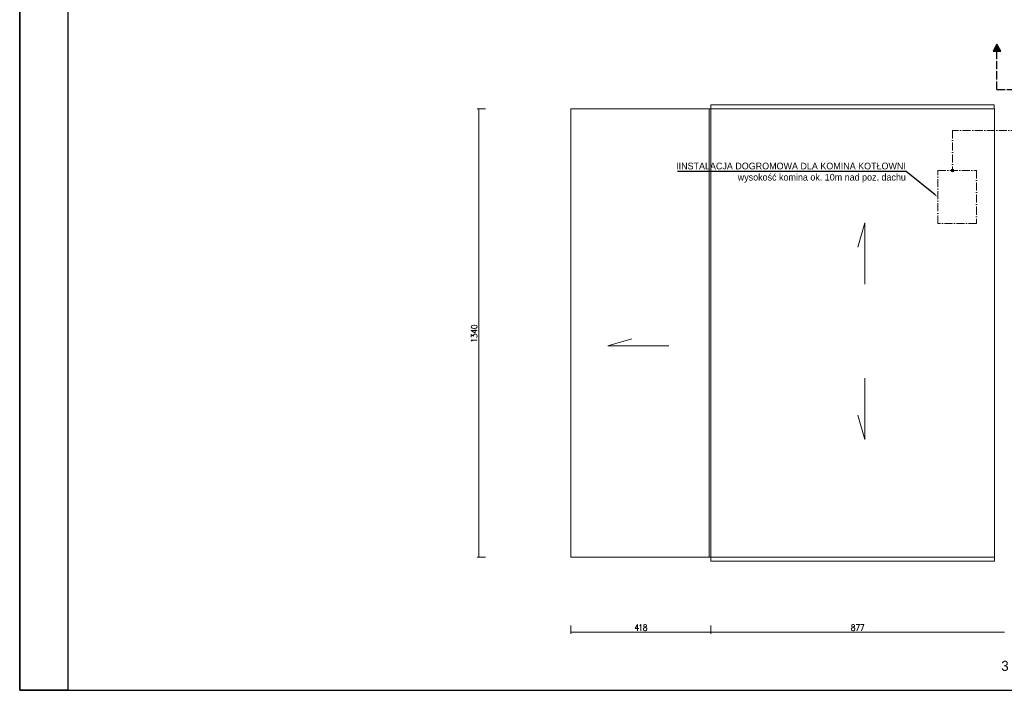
# Model space of a CAD drawing. Header units: centimetres. Extents: x -16053 to 7031, y -7778 to 254.
# Tile 125 of 256: x -9633 to -6690, y -6870 to -4865. Entities that reach past the tile are written whole.
import ezdxf
from ezdxf import colors
from ezdxf.entities.mleader import LeaderData, LeaderLine
from ezdxf.math import Vec2, Vec3

# ---------------------------------------------------------------- set-up
doc = ezdxf.new("R2010")
doc.units = ezdxf.units.CM
doc.header["$MEASUREMENT"] = 0
for name, pattern in [('ACAD_ISO04W100', [30, 24, -3, 0, -3]), ('ACAD_ISO10W100', [18, 12, -3, 0, -3]), ('DASHED', [0.75, 0.5, -0.25])]:
    doc.linetypes.add(name, pattern=pattern)
doc.layers.get('0').update_dxf_attribs({"linetype": 'CONTINUOUS'})
doc.layers.add('_jte_Uziom fund', color=243, linetype='ACAD_ISO04W100', lineweight=30)
doc.layers.add('ODGROMÓWKA', color=3, linetype='ACAD_ISO10W100', lineweight=13)
doc.layers.add('ELEKTRYKA', color=1, linetype='CONTINUOUS')
doc.layers.add('OPISY ELEKTRYCZNE', color=120, linetype='CONTINUOUS')
doc.styles.add('OPRAWY', font='txt')

# ---------------------------------------------------------------- blocks, each defined once
blk = doc.blocks.new('G$C6F539535')
at = {"layer": '_jte_Uziom fund'}
blk.add_lwpolyline([(-20.5, 0), (0, -11.3), (0, 11.3)], close=True, dxfattribs=at)
at = {"layer": '_jte_Uziom fund', "color": 3, "linetype": 'DASHED', "ltscale": 0.5}
for points in [[(-17.5, -1.7), (-17.5, 1.7)], [(-15, -3), (-15, 3)], [(-12.5, -4.4), (-12.5, 4.4)], [(-10, -5.8), (-10, 5.8)], [(-7.5, -7.2), (-7.5, 7.2)], [(-5, -8.5), (-5, 8.5)], [(-2.5, -9.9), (-2.5, 9.9)]]:
    blk.add_lwpolyline(points, dxfattribs=at)
at = {"layer": '_jte_Uziom fund'}
blk.add_lwpolyline([(0, -10.7), (0, 10.7)], dxfattribs=at)
blk = doc.blocks.new('G$C2EEA3252')
at = {"layer": '_jte_Uziom fund'}
for points in [[(-123.5, 65.8), (-237.9, 65.8)], [(-123.5, -65.8), (-123.5, 65.8)], [(-123.5, 0), (-157.7, 0)], [(0, 0), (0, 0), (0, 0), (-123.5, 0)], [(-123.5, -65.8), (-237.9, -65.8)]]:
    blk.add_lwpolyline(points, dxfattribs=at)
for p in [(-237.9, 65.8), (-157.7, 0), (-237.9, -65.8)]:
    blk.add_blockref('G$C6F539535', p, dxfattribs=at)

msp = doc.modelspace()

# ---------------------------------------------------------------- hatches: boundary and pattern name
at = {"layer": 'ODGROMÓWKA'}
h = msp.add_hatch(color=256, dxfattribs=at)
edge = h.paths.add_edge_path()
edge.add_arc((-6845.039, -5315.591), 5.528, 0, 360)

# ---------------------------------------------------------------- linework, layer by layer
at = {"color": 8, "linetype": 'Continuous', "lineweight": 15, "true_color": 0x767676}
for points in [[(-7567.102, -5131.717), (-7567.102, -5119.808), (-6719.929, -5119.808), (-6719.929, -5131.717)], [(-7566.936, -6484.183), (-7566.936, -6472.274), (-6719.764, -6472.274), (-6719.764, -6484.183)]]:
    msp.add_lwpolyline(points, dxfattribs=at)
at = {"color": 7, "linetype": 'Continuous', "lineweight": 9}
for points in [[(-8240.441, -5131.717), (-8265.416, -5131.717), (-8265.416, -5131.717)], [(-8260.288, -6472.274), (-8260.288, -5131.882), (-8260.288, -5131.882)], [(-8265.25, -5794.47), (-8283.444, -5794.47), (-8271.205, -5801.747), (-8271.205, -5791.162)], [(-8283.444, -5813.987), (-8283.444, -5806.379), (-8276.828, -5810.679), (-8276.828, -5808.363), (-8275.836, -5807.04), (-8275.174, -5806.379), (-8272.528, -5805.386), (-8270.543, -5805.386), (-8267.897, -5806.379), (-8266.243, -5807.702), (-8265.25, -5809.687), (-8265.25, -5811.671), (-8266.243, -5813.987), (-8266.904, -5814.318), (-8268.558, -5815.31)], [(-8280.136, -5826.226), (-8281.129, -5824.903), (-8283.444, -5822.918), (-8265.25, -5822.918)], [(-8240.441, -6472.274), (-8265.25, -6472.274), (-8265.25, -6472.274)], [(-7985.065, -6676.376), (-7985.065, -6701.517), (-7985.065, -6701.517)], [(-7786.586, -6691.593), (-7786.586, -6673.399), (-7793.202, -6685.308), (-7782.617, -6685.308)], [(-7779.309, -6677.038), (-7777.985, -6676.046), (-7776.001, -6673.399), (-7776.001, -6691.593)], [(-7566.936, -6676.376), (-7566.936, -6701.517), (-7566.936, -6701.517)], [(-7566.936, -6676.376), (-7566.936, -6701.517), (-7566.936, -6701.517)], [(-7132.93, -6673.399), (-7123.337, -6673.399), (-7130.614, -6691.593)], [(-7119.698, -6673.399), (-7109.774, -6673.399), (-7116.721, -6691.593)], [(-7566.936, -6696.224), (-7985.065, -6696.224), (-7985.065, -6696.224)], [(-6689.661, -6696.224), (-7566.936, -6696.224), (-7566.936, -6696.224)]]:
    msp.add_lwpolyline(points, dxfattribs=at)
at = {"color": 252, "linetype": 'Continuous', "lineweight": 9, "true_color": 0x989898}
msp.add_lwpolyline([(-6719.764, -5131.882), (-6719.764, -6472.274), (-7985.065, -6472.274), (-7985.065, -5131.882)], close=True, dxfattribs=at)
for points in [[(-7571.898, -6472.274), (-7571.898, -5131.882), (-7571.898, -5131.882)], [(-7566.936, -6472.274), (-7566.936, -5131.882), (-7566.936, -5131.882)], [(-7106.466, -5472.604), (-7127.968, -5545.048), (-7127.968, -5545.048)], [(-7106.466, -5655.535), (-7106.466, -5472.604), (-7106.466, -5472.604)], [(-7692.97, -5840.12), (-7875.24, -5840.12), (-7803.457, -5818.618)], [(-7106.466, -5936.713), (-7106.466, -6119.644), (-7127.968, -6047.199)]]:
    msp.add_lwpolyline(points, dxfattribs=at)
at = {"color": 7, "linetype": 'Continuous', "lineweight": 9}
for points in [[(-8283.444, -5783.554), (-8282.783, -5785.538), (-8280.136, -5787.192), (-8275.836, -5787.854), (-8273.52, -5787.854), (-8268.558, -5787.192), (-8266.243, -5785.538), (-8265.25, -5783.554), (-8265.25, -5782.23), (-8266.243, -5779.915), (-8268.558, -5778.922), (-8273.52, -5778.261), (-8275.836, -5778.261), (-8280.136, -5778.922), (-8282.783, -5779.915), (-8283.444, -5782.23)], [(-7764.753, -6673.399), (-7767.069, -6674.392), (-7767.731, -6676.046), (-7767.731, -6677.7), (-7767.069, -6679.354), (-7765.746, -6680.346), (-7762.769, -6681.008), (-7761.115, -6682), (-7759.461, -6683.654), (-7758.799, -6685.308), (-7758.799, -6688.285), (-7759.461, -6689.939), (-7760.122, -6690.932), (-7762.438, -6691.593), (-7764.753, -6691.593), (-7767.069, -6690.932), (-7767.731, -6689.939), (-7768.061, -6688.285), (-7768.061, -6685.308), (-7767.731, -6683.654), (-7766.407, -6682), (-7764.423, -6681.008), (-7761.445, -6680.346), (-7760.122, -6679.354), (-7759.461, -6677.7), (-7759.461, -6676.046), (-7760.122, -6674.392), (-7762.438, -6673.399)], [(-7143.185, -6673.399), (-7145.5, -6674.392), (-7146.162, -6676.046), (-7146.162, -6677.7), (-7145.5, -6679.354), (-7144.177, -6680.346), (-7141.2, -6681.008), (-7139.546, -6682), (-7137.892, -6683.654), (-7137.23, -6685.308), (-7137.23, -6688.285), (-7137.892, -6689.939), (-7138.553, -6690.932), (-7140.869, -6691.593), (-7143.185, -6691.593), (-7145.5, -6690.932), (-7146.162, -6689.939), (-7146.493, -6688.285), (-7146.493, -6685.308), (-7146.162, -6683.654), (-7144.839, -6682), (-7142.854, -6681.008), (-7139.877, -6680.346), (-7138.553, -6679.354), (-7137.892, -6677.7), (-7137.892, -6676.046), (-7138.553, -6674.392), (-7140.869, -6673.399)]]:
    msp.add_lwpolyline(points, close=True, dxfattribs=at)
at = {"color": 8, "linetype": 'Continuous', "lineweight": 15, "true_color": 0x767676}
msp.add_lwpolyline([(-7566.936, -6484.183), (-6719.764, -6484.183), (-6719.764, -6472.274), (-7566.936, -6472.274)], close=True, dxfattribs=at)
at = {"layer": 'ODGROMÓWKA', "ltscale": 2}
msp.add_lwpolyline([(-6646.256, -5195.892), (-6845.039, -5195.892), (-6845.039, -5319.471)], dxfattribs=at)
msp.add_lwpolyline([(-6889.192, -5315.591), (-6772.789, -5315.591), (-6772.789, -5473.899), (-6889.192, -5473.899)], close=True, dxfattribs=at)
at = {"layer": 'OPISY ELEKTRYCZNE', "linetype": 'ByBlock'}
for points in [[(-9632.71, -6869.888), (-2388.112, -6869.888), (-2388.112, 20.953), (-9632.71, 20.953)], [(-9632.71, 20.953), (-9489.101, 20.953), (-9489.101, -6869.888), (-9632.71, -6869.888)]]:
    msp.add_lwpolyline(points, close=True, dxfattribs=at)

# ---------------------------------------------------------------- block references
at = {"layer": '_jte_Uziom fund', "rotation": 270}
msp.add_blockref('G$C2EEA3252', (-6646.311, -5196.839), dxfattribs=at)

# ---------------------------------------------------------------- texts
at = {"layer": 'ELEKTRYKA', "style": 'OPRAWY'}
msp.add_text('3 x FeZn 6m', height=30, dxfattribs=at).set_placement((-6699.343, -6811.735))

# ---------------------------------------------------------------- leaders
at = {"layer": 'OPISY ELEKTRYCZNE'}
ml = msp.add_multileader_mtext('Standard', dxfattribs=at)
ml.set_content('IINSTALACJA DOGROMOWA DLA KOMINA KOTŁOWNI\\Pwysokość komina ok. 10m nad poz. dachu')
ml.set_leader_properties(linetype='ByLayer')
ml.build(insert=Vec2(0, 0))
ml.multileader.update_dxf_attribs({"text_right_attachment_type": 6, "dogleg_length": 0.36, "arrow_head_size": 10})
ctx = ml.context
ctx.base_point, ctx.char_height, ctx.arrow_head_size, ctx.landing_gap_size, ctx.plane_origin = Vec3(-7784.374, -5305.783), 20, 10, 0.09, Vec3(-6889.192, -5394.745)
ctx.right_attachment, ctx.text_align_type = 6, 2
notes = []
notes.append((ctx, [(0, (1, 1, 0), (-6983.834, -5319.116), (-1, 0), 0.36, [(0, [(-6889.192, -5394.745)], 0, [])])]))
ctx.mtext.insert, ctx.mtext.alignment = Vec3(-6984.284, -5292.449), 3
for ctx, leaders in notes:
    for number, flags, end, landing, length, lines in leaders:
        leader = LeaderData()
        leader.index, (leader.has_last_leader_line, leader.has_dogleg_vector, leader.attachment_direction) = number, flags
        leader.last_leader_point, leader.dogleg_vector, leader.dogleg_length = Vec3(end), Vec3(landing), length
        for number, points, colour, breaks in lines:
            line = LeaderLine()
            line.index, line.vertices, line.color, line.breaks = number, Vec3.list(points), colors.encode_raw_color(colour), breaks
            leader.lines.append(line)
        ctx.leaders.append(leader)

doc.saveas('drawing.dxf')
